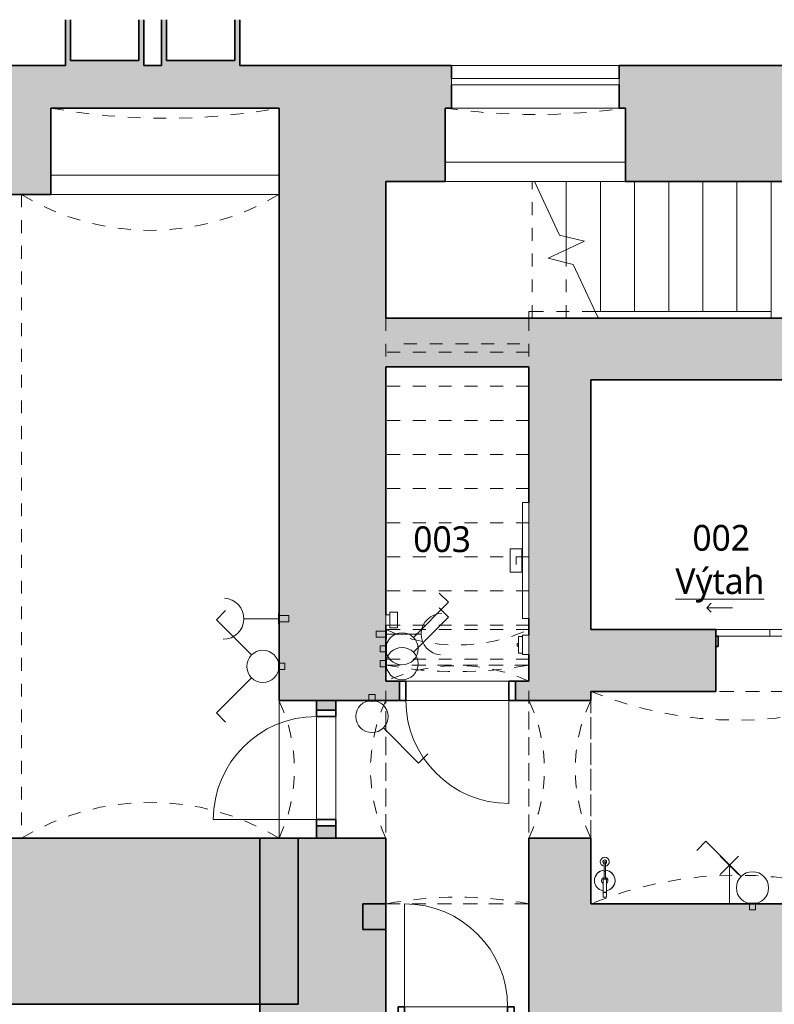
# Model space of a CAD drawing. Header units: metres. Extents: x -0.2 to 46.2, y -4.9 to 27.9.
# Tile 3 of 11: x 8.6 to 14.5, y 7.5 to 15.1. Entities that reach past the tile are written whole.
import ezdxf

# ---------------------------------------------------------------- set-up
doc = ezdxf.new("R2010")
doc.units = ezdxf.units.M
for name, pattern in [('AV - Carkovana 2mm', [0.0027, 0.002, -0.0007]), ('AV - Cerch_ 1 tecka 4mm', [0.006, 0.004, -0.001, 0, -0.001]), ('AV - Cerch_ 2 tecky 2mm', [0.0038, 0.002, -0.0006, 0, -0.0006, 0, -0.0006]), ('AV - Cerch_ 2 tecky 4mm', [0.008, 0.004, -0.0015, 0, -0.001, 0, -0.0015])]:
    doc.linetypes.add(name, pattern=pattern)
doc.layers.add('AV-MISTNOSTI', color=5, linetype='Continuous', lineweight=5, true_color=0x0000ff)
doc.layers.add('AV-TEXTY', color=5, linetype='Continuous', lineweight=13, true_color=0x0000ff)
doc.layers.add('AV-SRAFY', color=7, linetype='Continuous', lineweight=35)
doc.layers.add('AV-STAVBA', color=7, linetype='Continuous', lineweight=18)
doc.styles.add('Trebuchet MS_B', font='trebuc.ttf', dxfattribs={"height": 0.2})

# ---------------------------------------------------------------- blocks, each defined once
blk = doc.blocks.new('GM_Otvor s klenutým nadpražím - 1070x2150_1200-881159-1PP')
at = {"layer": 'AV-STAVBA', "color": 254, "linetype": 'AV - Cerch_ 1 tecka 4mm', "lineweight": 13, "true_color": 0xcccccc}
for p, q in [((-0.535, 0.24), (0.535, 0.24)), ((0.4515, -0.24), (-0.4515, -0.24))]:
    blk.add_line(p, q, dxfattribs=at)
for centre, start, end in [((0, 1.3726), 244.7157, 295.2843), ((0, -1.3726), 64.7157, 115.2843)]:
    blk.add_arc(centre, 1.2526, start, end, dxfattribs=at)
blk = doc.blocks.new('GM_Otvor s klenutým nadpražím - 1070x2150_1200-898505-1PP')
at = {"layer": 'AV-STAVBA', "color": 254, "linetype": 'AV - Cerch_ 1 tecka 4mm', "lineweight": 13, "true_color": 0xcccccc}
for p, q in [((-0.535, 0.415), (0.535, 0.415)), ((0.4515, -0.415), (-0.4515, -0.415))]:
    blk.add_line(p, q, dxfattribs=at)
for centre, start, end in [((0, 1.5476), 244.7157, 295.2843), ((0, -1.5476), 64.7157, 115.2843)]:
    blk.add_arc(centre, 1.2526, start, end, dxfattribs=at)
blk = doc.blocks.new('GM_Otvor_obdélníkový - 1110x2000-898613-1PP')
at = {"layer": 'AV-STAVBA', "color": 254, "linetype": 'AV - Cerch_ 1 tecka 4mm', "lineweight": 13, "true_color": 0xcccccc}
for p, q in [((-0.555, 0.475), (0.555, 0.475)), ((-0.555, -0.475), (0.555, -0.475)), ((-0.555, -0.475), (0.555, -0.475))]:
    blk.add_line(p, q, dxfattribs=at)
blk = doc.blocks.new('DO_1-P_Ocel_ - 800x1850_150-1029145-1PP')
at = {"layer": 'AV-STAVBA', "color": 254, "true_color": 0xcccccc}
for p, q in [((-0.4, 0.875), (-0.4, 0.075)), ((-0.4, 0.075), (0.4, 0.075)), ((-0.4, -0.075), (0.4, -0.075))]:
    blk.add_line(p, q, dxfattribs=at)
at = {"layer": 'AV-STAVBA', "color": 254, "linetype": 'AV - Cerch_ 1 tecka 4mm', "true_color": 0xcccccc}
for p, q in [((-0.45, 0.075), (0.45, 0.075)), ((-0.4, 0.075), (0.4, 0.075)), ((-0.45, -0.075), (0.45, -0.075)), ((-0.4, -0.075), (0.4, -0.075))]:
    blk.add_line(p, q, dxfattribs=at)
at = {"layer": 'AV-STAVBA', "color": 254, "lineweight": 35, "true_color": 0xcccccc}
for p, q in [((-0.4, 0.075), (-0.45, 0.075)), ((-0.45, 0.075), (-0.45, -0.075)), ((-0.4, -0.075), (-0.4, 0.075)), ((0.45, 0.075), (0.4, 0.075)), ((0.4, 0.075), (0.4, -0.075)), ((0.45, -0.075), (0.45, 0.075)), ((-0.45, -0.075), (-0.4, -0.075)), ((0.4, -0.075), (0.45, -0.075))]:
    blk.add_line(p, q, dxfattribs=at)
at = {"layer": 'AV-STAVBA', "color": 254, "true_color": 0xcccccc}
blk.add_arc((-0.4, 0.075), 0.8, 0, 90, dxfattribs=at)
blk = doc.blocks.new('DO_1-P_Ocel_ - 800x1970_150-917843-1PP')
at = {"layer": 'AV-STAVBA', "color": 254, "true_color": 0xcccccc}
for p, q in [((-0.4, 0.875), (-0.4, 0.075)), ((-0.4, 0.075), (0.4, 0.075)), ((-0.4, -0.075), (0.4, -0.075))]:
    blk.add_line(p, q, dxfattribs=at)
at = {"layer": 'AV-STAVBA', "color": 254, "linetype": 'AV - Cerch_ 1 tecka 4mm', "true_color": 0xcccccc}
for p, q in [((-0.45, 0.075), (0.45, 0.075)), ((-0.4, 0.075), (0.4, 0.075)), ((-0.45, -0.075), (0.45, -0.075)), ((-0.4, -0.075), (0.4, -0.075))]:
    blk.add_line(p, q, dxfattribs=at)
at = {"layer": 'AV-STAVBA', "color": 254, "lineweight": 35, "true_color": 0xcccccc}
for p, q in [((-0.4, 0.075), (-0.45, 0.075)), ((-0.45, 0.075), (-0.45, -0.075)), ((-0.4, -0.075), (-0.4, 0.075)), ((0.45, 0.075), (0.4, 0.075)), ((0.4, 0.075), (0.4, -0.075)), ((0.45, -0.075), (0.45, 0.075)), ((-0.45, -0.075), (-0.4, -0.075)), ((0.4, -0.075), (0.45, -0.075))]:
    blk.add_line(p, q, dxfattribs=at)
at = {"layer": 'AV-STAVBA', "color": 254, "true_color": 0xcccccc}
blk.add_arc((-0.4, 0.075), 0.8, 0, 90, dxfattribs=at)
blk = doc.blocks.new('DO_2_Ocel__posuvné_výtahové - 800x1970-923742-1PP')
at = {"layer": 'AV-STAVBA', "color": 254, "linetype": 'AV - Cerch_ 1 tecka 4mm', "true_color": 0xcccccc}
blk.add_line((-0.52, 0.24), (0.52, 0.24), dxfattribs=at)
at = {"layer": 'AV-STAVBA', "color": 254, "lineweight": 35, "true_color": 0xcccccc}
for p, q in [((-0.4, -0.11), (-0.42, -0.11)), ((-0.42, -0.11), (-0.42, -0.19)), ((-0.4, -0.19), (-0.4, -0.11)), ((0.42, -0.11), (0.4, -0.11)), ((0.4, -0.11), (0.4, -0.19)), ((0.42, -0.19), (0.42, -0.11)), ((-0.42, -0.19), (-0.4, -0.19)), ((0.4, -0.19), (0.42, -0.19))]:
    blk.add_line(p, q, dxfattribs=at)
at = {"layer": 'AV-STAVBA', "color": 254, "true_color": 0xcccccc}
for p, q in [((-0.42, -0.19), (0, -0.19)), ((-0.42, -0.24), (-0.42, -0.19)), ((0, -0.19), (0.42, -0.19)), ((0, -0.19), (0.42, -0.19)), ((0, -0.24), (0, -0.19)), ((0.42, -0.19), (0.42, -0.24)), ((0, -0.24), (-0.42, -0.24)), ((0.42, -0.24), (0, -0.24)), ((-0.4896, -0.41), (-0.4542, -0.3746)), ((0.4896, -0.41), (0.4542, -0.3746)), ((-0.4896, -0.41), (-0.2896, -0.41)), ((-0.4896, -0.41), (-0.4542, -0.4454)), ((0.4896, -0.41), (0.2896, -0.41)), ((0.4896, -0.41), (0.4542, -0.4454))]:
    blk.add_line(p, q, dxfattribs=at)
blk = doc.blocks.new('GM_Otvor_obdélníkový - 1110x2380-1031040-1PP')
at = {"layer": 'AV-STAVBA', "color": 254, "linetype": 'AV - Cerch_ 1 tecka 4mm', "lineweight": 13, "true_color": 0xcccccc}
for p, q in [((-0.555, 0.19), (0.555, 0.19)), ((-0.555, -0.19), (0.555, -0.19)), ((-0.555, -0.19), (0.555, -0.19))]:
    blk.add_line(p, q, dxfattribs=at)
blk = doc.blocks.new('Railing - Railing-1021996-1PP')
at = {"layer": 'AV-STAVBA', "color": 254, "linetype": 'AV - Cerch_ 2 tecky 2mm', "true_color": 0xcccccc}
for p, q in [((12.5548, 12.7886), (12.5548, 12.8386)), ((12.5798, 12.8386), (12.5548, 12.8386)), ((12.5798, 12.7886), (12.5548, 12.7886)), ((13.0685, 12.8386), (12.5798, 12.8386)), ((13.0918, 12.7886), (12.5798, 12.7886))]:
    blk.add_line(p, q, dxfattribs=at)
at = {"layer": 'AV-STAVBA', "color": 254, "true_color": 0xcccccc}
for p, q in [((13.0685, 12.8386), (13.0918, 12.7886)), ((14.4348, 12.8386), (13.0685, 12.8386)), ((14.4348, 12.7886), (13.0918, 12.7886)), ((14.4348, 12.8386), (14.4348, 12.7886))]:
    blk.add_line(p, q, dxfattribs=at)
blk = doc.blocks.new('GM_Otvor_obdélníkový - 1110x2050-1031564-1PP')
at = {"layer": 'AV-STAVBA', "color": 254, "linetype": 'AV - Cerch_ 1 tecka 4mm', "lineweight": 13, "true_color": 0xcccccc}
for p, q in [((-0.475, 0.1), (0.475, 0.1)), ((-0.475, -0.1), (0.475, -0.1)), ((-0.475, -0.1), (0.475, -0.1))]:
    blk.add_line(p, q, dxfattribs=at)
blk = doc.blocks.new('WI_1-1_sklepní_s příčlemi_s klenutým nadpražím_2x šikmý parapet_ nadpraží - 1300x600-1034807-1PP')
at = {"layer": 'AV-STAVBA', "color": 254, "true_color": 0xcccccc}
for p, q in [((-0.65, -0.3), (0.65, -0.3)), ((-0.65, -0.35), (-0.65, -0.3)), ((0.65, -0.3), (0.65, -0.35)), ((0.65, -0.35), (-0.65, -0.35))]:
    blk.add_line(p, q, dxfattribs=at)
at = {"layer": 'AV-STAVBA', "color": 254, "linetype": 'AV - Carkovana 2mm', "true_color": 0xcccccc}
blk.add_arc((0, -5.0708), 5, 81.95215, 98.04785, dxfattribs=at)
blk = doc.blocks.new('WI_nika_sklepní_s příčlemi_s klenutým nadpražím_2x šikmý parapet_ nadpraží - 1770x600-1042306-1PP')
at = {"layer": 'AV-STAVBA', "color": 254, "linetype": 'AV - Carkovana 2mm', "true_color": 0xcccccc}
blk.add_arc((0, -5.0911), 5, 79.80493, 100.19507, dxfattribs=at)
blk = doc.blocks.new('GM_Void_valená klenba - GM_Void_valená klenba-1524408-1PP')
at = {"layer": 'AV-STAVBA', "color": 254, "linetype": 'AV - Cerch_ 1 tecka 4mm', "lineweight": 13, "true_color": 0xcccccc}
for p, q in [((-1.135, 0.825), (-1.135, -0.825)), ((-1.135, 0.825), (1.135, 0.825)), ((1.135, 0.825), (1.135, -0.825)), ((-1.135, -0.825), (1.135, -0.825))]:
    blk.add_line(p, q, dxfattribs=at)
for centre, start, end in [((0, 3.602), 247.76952, 292.23048), ((0, -3.602), 67.76952, 112.23048)]:
    blk.add_arc(centre, 3, start, end, dxfattribs=at)
blk = doc.blocks.new('GM_Void_valená klenba - GM_Void_valená klenba-1524438-1PP')
at = {"layer": 'AV-STAVBA', "color": 254, "linetype": 'AV - Cerch_ 1 tecka 4mm', "lineweight": 13, "true_color": 0xcccccc}
for p, q in [((-1, 2.5), (-1, -2.5)), ((-1, 2.5), (1, 2.5)), ((1, 2.5), (1, -2.5)), ((-1, -2.5), (1, -2.5))]:
    blk.add_line(p, q, dxfattribs=at)
for centre, start, end in [((0, 4.1507), 238.79279, 301.20721), ((0, -4.1507), 58.79279, 121.20721)]:
    blk.add_arc(centre, 1.93, start, end, dxfattribs=at)
blk = doc.blocks.new('GM_Otvor s klenutým nadpražím - 1110x2600-1650309-1PP')
at = {"layer": 'AV-STAVBA', "color": 254, "linetype": 'AV - Cerch_ 1 tecka 4mm', "lineweight": 13, "true_color": 0xcccccc}
for p, q in [((0.4715, 0.125), (-0.4715, 0.125)), ((-0.555, -0.275), (0.555, -0.275))]:
    blk.add_line(p, q, dxfattribs=at)
for centre, start, end in [((0, 1.3484), 245.59906, 294.40094), ((0, -1.4984), 65.59906, 114.40094)]:
    blk.add_arc(centre, 1.3434, start, end, dxfattribs=at)
blk = doc.blocks.new('GM_Void_valená klenba - GM_Void_valená klenba-1534240-1PP')
at = {"layer": 'AV-STAVBA', "color": 254, "linetype": 'AV - Cerch_ 1 tecka 4mm', "lineweight": 13, "true_color": 0xcccccc}
for p, q in [((-0.555, 0.9275), (-0.555, -0.9275)), ((-0.555, 0.9275), (0.555, 0.9275)), ((0.555, 0.9275), (0.555, -0.9275)), ((-0.555, -0.9275), (0.555, -0.9275))]:
    blk.add_line(p, q, dxfattribs=at)
for centre, start, end in [((0, 3.8757), 259.33887, 280.66113), ((0, -3.8757), 79.33887, 100.66113)]:
    blk.add_arc(centre, 3, start, end, dxfattribs=at)
blk = doc.blocks.new('GM_Hasicí přístroj - Hasici pristroj-1546942-1PP')
at = {"layer": 'AV-STAVBA', "color": 254, "lineweight": 13, "true_color": 0xcccccc}
for p, q in [((-0.0421, 0.0036), (-0.1007, 0.0036)), ((-0.0421, 0.0111), (0.0579, 0.0111)), ((-0.0421, 0.0111), (-0.0421, -0.0139)), ((0.0579, 0.0111), (0.0605, 0.0111)), ((0.0579, 0.0111), (0.0579, -0.0139)), ((0.0605, 0.0111), (0.0979, 0.0111)), ((0.0605, 0.0111), (0.0605, -0.0139)), ((0.0979, 0.0111), (0.0979, -0.0139)), ((-0.1007, -0.0064), (-0.0421, -0.0064)), ((0.0579, -0.0139), (-0.0421, -0.0139)), ((0.0605, -0.0139), (0.0579, -0.0139)), ((0.0979, -0.0139), (0.0605, -0.0139))]:
    blk.add_line(p, q, dxfattribs=at)
at = {"layer": 'AV-STAVBA', "color": 254, "lineweight": 13, "true_color": 0xcccccc, "flags": 128}
for points in [[(-0.1007, 0.0036), (-0.1035, 0.0036), (-0.1063, 0.0036), (-0.1092, 0.0036), (-0.112, 0.0036), (-0.1149, 0.0036), (-0.1177, 0.0036), (-0.1205, 0.0036), (-0.1233, 0.0036), (-0.126, 0.0036), (-0.1288, 0.0036), (-0.1315, 0.0036), (-0.1341, 0.0036), (-0.1367, 0.0036), (-0.1393, 0.0036), (-0.1418, 0.0036), (-0.1443, 0.0036), (-0.1467, 0.0036), (-0.149, 0.0036), (-0.1513, 0.0036), (-0.1535, 0.0036), (-0.1556, 0.0036), (-0.1577, 0.0036), (-0.1596, 0.0036), (-0.1615, 0.0036), (-0.1633, 0.0036), (-0.165, 0.0036), (-0.1667, 0.0036), (-0.1682, 0.0036), (-0.1696, 0.0036), (-0.1709, 0.0036), (-0.1714, 0.0036)], [(-0.1714, -0.0064), (-0.1701, -0.0064), (-0.1687, -0.0064), (-0.1673, -0.0064), (-0.1657, -0.0064), (-0.164, -0.0064), (-0.1622, -0.0064), (-0.1604, -0.0064), (-0.1584, -0.0064), (-0.1564, -0.0064), (-0.1543, -0.0064), (-0.1522, -0.0064), (-0.1499, -0.0064), (-0.1476, -0.0064), (-0.1452, -0.0064), (-0.1428, -0.0064), (-0.1403, -0.0064), (-0.1377, -0.0064), (-0.1351, -0.0064), (-0.1325, -0.0064), (-0.1298, -0.0064), (-0.1271, -0.0064), (-0.1244, -0.0064), (-0.1216, -0.0064), (-0.1188, -0.0064), (-0.116, -0.0064), (-0.1131, -0.0064), (-0.1103, -0.0064), (-0.1074, -0.0064), (-0.1046, -0.0064), (-0.1018, -0.0064), (-0.1007, -0.0064)]]:
    blk.add_lwpolyline(points, dxfattribs=at)
at = {"layer": 'AV-STAVBA', "color": 254, "lineweight": 13, "true_color": 0xcccccc}
for centre, radius, start, end in [((-0.0307, -0.0014), 0.08, 90, 176.37662), ((-0.0307, -0.0014), 0.08, 90, 110.02868), ((-0.0307, -0.0014), 0.08, 69.97132, 90), ((-0.0307, -0.0014), 0.08, 9.18677, 90), ((-0.1772, -0.0014), 0.035, 7.23753, 180), ((-0.1764, -0.0014), 0.015, 18.64917, 180), ((-0.1764, -0.0014), 0.015, 165, 180), ((-0.1764, -0.0014), 0.015, 105, 134.93615), ((-0.1714, -0.0014), 0.005, 150, 180), ((-0.1714, -0.0014), 0.005, 90, 120), ((-0.1764, -0.0014), 0.015, 45.06385, 75), ((-0.1764, -0.0014), 0.015, 18.64917, 44.93615), ((-0.0307, -0.0014), 0.08, 159.97132, 176.42822), ((-0.0307, -0.0014), 0.08, 114.97132, 155.02868), ((-0.0307, -0.0014), 0.025, 90, 169.20034), ((-0.0307, -0.0014), 0.025, 30, 90), ((-0.0307, -0.0014), 0.08, 24.97132, 65.02868), ((-0.0307, -0.0014), 0.08, 9.05555, 20.02868), ((-0.1772, -0.0014), 0.035, 180, 351.96894), ((-0.1764, -0.0014), 0.015, 174.95011, 180), ((-0.1764, -0.0014), 0.015, 180, 185.04989), ((-0.1764, -0.0014), 0.015, 180, 224.93615), ((-0.1764, -0.0014), 0.015, 180, 341.97651), ((-0.1764, -0.0014), 0.015, 240, 270), ((-0.1714, -0.0014), 0.005, 180, 210), ((-0.1714, -0.0014), 0.005, 240, 285), ((-0.1764, -0.0014), 0.015, 330, 341.97651), ((-0.0307, -0.0014), 0.08, 183.5619, 200.02868), ((-0.0307, -0.0014), 0.08, 183.6137, 270), ((-0.0307, -0.0014), 0.08, 204.97132, 245.02868), ((-0.0307, -0.0014), 0.025, 190.79953, 270), ((-0.0307, -0.0014), 0.025, 270, 330), ((-0.0307, -0.0014), 0.08, 270, 350.81323), ((-0.0307, -0.0014), 0.08, 294.97132, 335.02868), ((-0.0307, -0.0014), 0.08, 339.97132, 350.94445), ((-0.0307, -0.0014), 0.08, 249.97132, 270), ((-0.0307, -0.0014), 0.08, 270, 290.02868)]:
    blk.add_arc(centre, radius, start, end, dxfattribs=at)
for points, knots in [([(-0.1764, -0.0014), (-0.1764, -0.0009), (-0.1762, 0.0003), (-0.1753, 0.0019), (-0.1742, 0.0028), (-0.1731, 0.0033), (-0.1725, 0.0034), (-0.1723, 0.0035)], [0, 0, 0, 0, 0.1111111, 0.2222222, 0.3333333, 0.3888889, 0.4444444, 0.4444444, 0.4444444, 0.4444444]), ([(-0.1689, -0.0058), (-0.1692, -0.0059), (-0.1697, -0.0062), (-0.1705, -0.0064), (-0.1714, -0.0065), (-0.1723, -0.0064), (-0.1731, -0.0062), (-0.1742, -0.0057), (-0.1753, -0.0047), (-0.1762, -0.0032), (-0.1764, -0.002), (-0.1764, -0.0014)], [0.3333333, 0.3333333, 0.3333333, 0.3333333, 0.3888889, 0.4444444, 0.5, 0.5555556, 0.6111111, 0.6666667, 0.7777778, 0.8888889, 1, 1, 1, 1])]:
    blk.add_open_spline(points, degree=3, knots=knots, dxfattribs=at)
for points in [[(-0.1004, -0.0014), (-0.1004, -0.0009), (-0.1004, 0.0003), (-0.1005, 0.0018), (-0.1005, 0.003), (-0.1006, 0.0034), (-0.1006, 0.0035)], [(-0.1006, -0.0064), (-0.1006, -0.0063), (-0.1005, -0.0059), (-0.1005, -0.0047), (-0.1004, -0.0032), (-0.1004, -0.002), (-0.1004, -0.0014)]]:
    blk.add_open_spline(points, degree=3, dxfattribs=at)
blk = doc.blocks.new('D0089 - 1514 - OÚPSŘ_Benešova_rvt-1-1PP')
at = {"layer": 'AV-SRAFY', "lineweight": 5, "true_color": 0xcccccc}
for points in [[(8.9967, 14.7482), (8.9967, 15.1051), (8.9567, 15.1051), (8.9567, 14.7482)], [(9.5667, 14.7482), (9.5667, 15.1051), (9.5267, 15.1051), (9.5267, 14.7482)], [(9.7417, 14.7482), (9.7417, 15.1051), (9.7017, 15.1051), (9.7017, 14.7482)], [(10.3117, 14.7482), (10.3117, 15.1051), (10.2717, 15.1051), (10.2717, 14.7482)], [(8.9967, 14.7482), (9.5267, 14.7482), (9.5267, 14.7882), (8.9967, 14.7882)], [(9.7417, 14.7482), (10.2717, 14.7482), (10.2717, 14.7882), (9.7417, 14.7882)], [(11.2962, 13.8052), (11.4448, 13.8052), (11.4448, 14.7482), (7.1415, 14.7482), (7.1415, 13.8052), (8.8448, 13.8052), (8.8448, 14.4182), (10.6148, 14.4182), (10.6148, 13.8052)], [(11.4448, 12.7882), (11.4448, 13.7482), (10.6148, 13.7482), (10.6148, 12.7882), (11.2962, 12.7882)], [(11.2648, 7.2882), (11.2648, 8.0382), (10.6148, 8.0382), (10.6148, 8.7482), (10.4648, 8.7482), (10.4648, 7.2882)]]:
    blk.add_hatch(color=254, dxfattribs=at).paths.add_polyline_path(points)
h = blk.add_hatch(color=254, dxfattribs=at)
h.paths.add_polyline_path([(7.2566, 13.7482), (8.8448, 13.7482), (8.8448, 13.8052), (7.1415, 13.8052), (7.1415, 14.7482), (6.1548, 14.7482), (6.1548, 13.7482), (7.1767, 13.7482)])
h.paths.add_polyline_path([(11.2962, 13.7482), (11.4448, 13.7482), (11.4448, 13.8052), (10.6148, 13.8052), (10.6148, 13.7482)])
h = blk.add_hatch(color=254, dxfattribs=at)
h.paths.add_polyline_path([(14.0158, 13.8482), (14.0158, 14.7482), (13.2548, 14.7482), (13.2548, 14.4182), (13.3048, 14.4182), (13.3048, 13.8482), (13.316, 13.8482)])
h.paths.add_polyline_path([(11.9048, 13.8482), (11.9048, 14.4182), (11.9548, 14.4182), (11.9548, 14.7482), (11.4448, 14.7482), (11.4448, 13.8482)])
h = blk.add_hatch(color=254, dxfattribs=at)
h.paths.add_polyline_path([(16.4648, 13.8482), (17.1148, 13.8482), (17.1148, 14.7482), (16.9956, 14.7482), (16.9956, 14.024), (16.4648, 14.024)])
h.paths.add_polyline_path([(14.0158, 13.8482), (15.2248, 13.8482), (15.2248, 14.024), (14.8415, 14.024), (14.8415, 14.7482), (14.0158, 14.7482), (14.0158, 14.024)])
at = {"layer": 'AV-SRAFY', "lineweight": 18, "true_color": 0xcccccc}
for points in [[(12.5548, 12.4082), (12.5548, 12.7882), (10.6148, 12.7882), (10.6148, 12.4082), (11.4448, 12.4082)], [(13.0348, 12.3082), (15.7848, 12.3082), (15.7848, 12.7882), (13.0348, 12.7882)]]:
    blk.add_hatch(color=254, dxfattribs=at).paths.add_polyline_path(points)
h = blk.add_hatch(color=254, dxfattribs=at)
h.paths.add_polyline_path([(13.0348, 8.2382), (13.0348, 8.7482), (12.5548, 8.7482), (12.5548, 8.2382), (12.8111, 8.2382)])
h.paths.add_polyline_path([(12.5548, 9.8182), (13.0348, 9.8182), (13.0348, 12.7882), (12.5548, 12.7882), (12.5548, 9.967)])
h = blk.add_hatch(color=254, dxfattribs=at)
h.paths.add_polyline_path([(11.2962, 8.0382), (11.4448, 8.0382), (11.4448, 8.7482), (10.6148, 8.7482), (10.6148, 8.0382), (11.2648, 8.0382)])
h.paths.add_polyline_path([(11.2962, 9.8182), (11.4448, 9.8182), (11.4448, 12.4082), (10.6148, 12.4082), (10.6148, 9.8182)])
h = blk.add_hatch(color=254, dxfattribs=at)
h.paths.add_polyline_path([(13.0348, 9.8882), (14.0048, 9.8882), (14.0048, 10.3682), (13.0348, 10.3682), (13.0348, 10.328)])
h.paths.add_polyline_path([(14.8448, 9.8882), (15.3048, 9.8882), (15.3048, 10.3682), (14.8448, 10.3682), (14.8448, 10.328)])
h = blk.add_hatch(color=254, dxfattribs=at)
h.paths.add_polyline_path([(12.4498, 9.8182), (12.5548, 9.8182), (12.5548, 9.9682), (12.4498, 9.9682), (12.4498, 9.967)])
h.paths.add_polyline_path([(11.5498, 9.8182), (11.5498, 9.9682), (11.4448, 9.9682), (11.4448, 9.8182)])
h = blk.add_hatch(color=254, dxfattribs=at)
h.paths.add_polyline_path([(11.0548, 8.7482), (11.0548, 8.8432), (10.9048, 8.8432), (10.9048, 8.7482)])
h.paths.add_polyline_path([(11.0548, 9.7432), (11.0548, 9.8182), (10.9048, 9.8182), (10.9048, 9.7432)])
h = blk.add_hatch(color=254, dxfattribs=at)
h.paths.add_polyline_path([(7.7648, 7.4582), (10.7648, 7.4582), (10.7648, 8.7482), (7.7648, 8.7482)])
h.paths.add_polyline_path([(3.7648, 7.4582), (6.3348, 7.4582), (6.3348, 8.7482), (3.2648, 8.7482), (3.2648, 7.4882), (3.7648, 7.4882)])
h = blk.add_hatch(color=254, dxfattribs=at)
h.paths.add_polyline_path([(15.5448, 7.2882), (15.5448, 8.2382), (12.5548, 8.2382), (12.5548, 7.2882), (15.3359, 7.2882)])
h.paths.add_polyline_path([(11.2962, 7.2882), (11.4448, 7.2882), (11.4448, 8.2382), (11.2648, 8.2382), (11.2648, 7.2882)])
at = {"layer": 'AV-STAVBA', "color": 254, "lineweight": 35, "true_color": 0xcccccc}
for p, q in [((8.9567, 14.7482), (8.9567, 15.1051)), ((8.9967, 14.7882), (8.9967, 15.1051)), ((9.5267, 14.7882), (9.5267, 15.1051)), ((9.5667, 14.7482), (9.5667, 15.1051)), ((9.7017, 14.7482), (9.7017, 15.1051)), ((9.7417, 14.7882), (9.7417, 15.1051)), ((10.2717, 14.7882), (10.2717, 15.1051)), ((10.3117, 14.7482), (10.3117, 15.1051)), ((8.9967, 14.7882), (9.5267, 14.7882)), ((9.7417, 14.7882), (10.2717, 14.7882)), ((8.9567, 14.7482), (7.7467, 14.7482)), ((9.7017, 14.7482), (9.5667, 14.7482)), ((11.4448, 14.7482), (10.3117, 14.7482)), ((11.4448, 14.7482), (11.9548, 14.7482)), ((11.9548, 14.7482), (11.9548, 14.6482)), ((13.2548, 14.7482), (14.0158, 14.7482)), ((13.2548, 14.7482), (13.2548, 14.6482)), ((14.0158, 14.7482), (14.8415, 14.7482)), ((11.9548, 14.5982), (11.9548, 14.4182)), ((13.2548, 14.5982), (13.2548, 14.4182)), ((8.8448, 14.4182), (8.8448, 13.8052)), ((10.6148, 14.4182), (8.8448, 14.4182)), ((10.6148, 14.4182), (10.6148, 13.8052)), ((11.9548, 14.4182), (11.9048, 14.4182)), ((11.9048, 13.8482), (11.9048, 14.4182)), ((13.2548, 14.4182), (13.3048, 14.4182)), ((13.3048, 13.8482), (13.3048, 14.4182)), ((11.4448, 13.8482), (11.9048, 13.8482)), ((11.4448, 13.8482), (11.4448, 13.8052)), ((13.3048, 13.8482), (14.0158, 13.8482)), ((15.2248, 13.8482), (14.0158, 13.8482)), ((8.8448, 13.7482), (8.8448, 13.8052)), ((10.6148, 13.7482), (10.6148, 13.8052)), ((11.4448, 13.7482), (11.4448, 13.8052)), ((6.3648, 13.7482), (8.8448, 13.7482)), ((10.6148, 12.7882), (10.6148, 13.7482)), ((11.4448, 13.7482), (11.4448, 12.7882)), ((10.6148, 12.7882), (10.6148, 12.4082)), ((12.5548, 12.7882), (11.4448, 12.7882)), ((13.0348, 12.7882), (12.5548, 12.7882)), ((15.7848, 12.7882), (13.0348, 12.7882)), ((10.6148, 12.4082), (10.6148, 9.8182)), ((11.4448, 12.4082), (12.5548, 12.4082)), ((11.4448, 10.4832), (11.4448, 12.4082)), ((12.5548, 12.4082), (12.5548, 11.3549)), ((13.0348, 10.3682), (13.0348, 12.3082)), ((13.0348, 12.3082), (15.3048, 12.3082)), ((11.4448, 9.9682), (11.4448, 10.4032)), ((12.5548, 10.4549), (12.5548, 10.3252)), ((14.0048, 10.3682), (13.0348, 10.3682)), ((14.0048, 9.8882), (14.0048, 10.3682)), ((12.5548, 10.1752), (12.5548, 9.9682)), ((11.5498, 9.9682), (11.4448, 9.9682)), ((11.5498, 9.8182), (11.5498, 9.9682)), ((12.5548, 9.9682), (12.4498, 9.9682)), ((12.4498, 9.9682), (12.4498, 9.8182)), ((13.0348, 9.8182), (13.0348, 9.8882)), ((13.0348, 9.8882), (14.0048, 9.8882)), ((10.6148, 9.8182), (11.4448, 9.8182)), ((10.9048, 9.8182), (10.9048, 9.7432)), ((11.0548, 9.8182), (10.9048, 9.8182)), ((11.0548, 9.7432), (11.0548, 9.8182)), ((11.4448, 9.8182), (11.5498, 9.8182)), ((12.4498, 9.8182), (12.5548, 9.8182)), ((12.5548, 9.8182), (13.0348, 9.8182)), ((10.9048, 9.7432), (11.0548, 9.7432)), ((10.9048, 8.8432), (10.9048, 8.7482)), ((11.0548, 8.8432), (10.9048, 8.8432)), ((11.0548, 8.7482), (11.0548, 8.8432)), ((10.7648, 8.7482), (7.7648, 8.7482)), ((10.4648, 7.2882), (10.4648, 8.7482)), ((10.4648, 8.7482), (10.6148, 8.7482)), ((11.4448, 8.7482), (10.6148, 8.7482)), ((10.7648, 7.4582), (10.7648, 8.7482)), ((10.9048, 8.7482), (11.0548, 8.7482)), ((11.4448, 8.0382), (11.4448, 8.7482)), ((12.5548, 8.7482), (12.5548, 8.2382)), ((13.0348, 8.7482), (12.5548, 8.7482)), ((13.0348, 8.2382), (13.0348, 8.7482)), ((11.4448, 8.2382), (11.2648, 8.2382)), ((11.2648, 8.2382), (11.2648, 8.0382)), ((11.4448, 7.2882), (11.4448, 8.2382)), ((12.5548, 8.2382), (12.5548, 7.2882)), ((14.5712, 8.2382), (13.0348, 8.2382)), ((11.2648, 8.0382), (11.4448, 8.0382)), ((7.7648, 7.4582), (10.7648, 7.4582))]:
    blk.add_line(p, q, dxfattribs=at)
at = {"layer": 'AV-STAVBA', "color": 254, "true_color": 0xcccccc}
for p, q in [((11.9548, 14.7482), (13.2548, 14.7482)), ((11.9548, 14.4182), (13.2548, 14.4182)), ((11.9048, 13.9982), (13.3048, 13.9982)), ((8.8448, 13.8982), (10.6148, 13.8982)), ((13.3048, 13.8482), (11.9048, 13.8482)), ((12.8448, 13.4187), (12.8448, 13.8482)), ((13.1098, 12.8386), (13.1098, 13.8482)), ((13.3748, 12.8386), (13.3748, 13.8482)), ((13.6398, 12.8386), (13.6398, 13.8482)), ((13.9048, 12.8386), (13.9048, 13.8482)), ((14.1698, 12.8386), (14.1698, 13.8482)), ((14.4348, 12.8386), (14.4348, 13.8482)), ((10.6148, 13.7482), (8.8448, 13.7482)), ((12.8448, 13.2178), (12.8448, 13.3182)), ((11.5998, 9.9682), (12.3998, 9.9682)), ((12.3998, 9.8182), (11.5998, 9.8182)), ((10.9048, 8.8932), (10.9048, 9.6932)), ((11.0548, 9.6932), (11.0548, 8.8932))]:
    blk.add_line(p, q, dxfattribs=at)
at = {"layer": 'AV-STAVBA', "color": 254, "linetype": 'AV - Cerch_ 2 tecky 4mm', "true_color": 0xcccccc}
for p, q in [((12.5798, 12.7882), (12.5798, 13.8482)), ((12.5798, 12.7882), (12.5798, 13.8482)), ((12.8448, 13.4187), (12.8448, 13.8482)), ((13.1098, 12.8386), (13.1098, 13.8482)), ((13.3748, 12.8386), (13.3748, 13.8482)), ((13.6398, 12.8386), (13.6398, 13.8482)), ((13.9048, 12.8386), (13.9048, 13.8482)), ((14.1698, 12.8386), (14.1698, 13.8482)), ((14.4348, 12.8386), (14.4348, 13.8482)), ((11.4448, 13.8052), (11.4448, 12.7882)), ((12.8448, 13.3182), (12.8448, 13.4187)), ((12.8448, 13.3182), (12.8448, 13.4187)), ((12.8448, 13.2178), (12.8448, 13.3182)), ((12.8448, 12.7882), (12.8448, 13.2178)), ((12.8448, 12.7882), (12.8448, 13.2178)), ((12.5548, 12.7882), (11.4448, 12.7882)), ((11.4448, 12.7882), (11.4448, 10.0932)), ((12.5548, 12.7882), (11.4448, 12.7882)), ((12.5548, 12.7882), (12.5798, 12.7882)), ((12.5548, 12.7882), (12.5548, 10.0932)), ((12.7788, 12.7882), (12.5798, 12.7882)), ((12.5548, 12.5232), (11.4448, 12.5232)), ((12.5548, 12.5232), (11.4448, 12.5232)), ((12.5548, 12.2582), (11.4448, 12.2582)), ((12.5548, 12.2582), (11.4448, 12.2582)), ((12.5548, 11.9932), (11.4448, 11.9932)), ((12.5548, 11.9932), (11.4448, 11.9932)), ((12.5548, 11.7282), (11.4448, 11.7282)), ((12.5548, 11.7282), (11.4448, 11.7282)), ((12.5548, 11.4632), (11.4448, 11.4632)), ((12.5548, 11.4632), (11.4448, 11.4632)), ((12.5548, 11.1982), (11.4448, 11.1982)), ((12.5548, 11.1982), (11.4448, 11.1982)), ((12.5548, 10.9332), (11.4448, 10.9332)), ((12.5548, 10.9332), (11.4448, 10.9332)), ((12.5548, 10.6682), (11.4448, 10.6682)), ((12.5548, 10.6682), (11.4448, 10.6682)), ((12.5548, 10.4032), (11.4448, 10.4032)), ((12.5548, 10.4032), (11.4448, 10.4032)), ((12.5548, 10.1382), (11.4448, 10.1382)), ((12.5548, 10.1382), (11.4448, 10.1382)), ((12.5548, 10.0932), (11.4448, 10.0932))]:
    blk.add_line(p, q, dxfattribs=at)
at = {"layer": 'AV-STAVBA', "color": 254, "lineweight": 13, "true_color": 0xcccccc}
for p, q in [((12.5977, 13.8482), (12.792, 13.4315)), ((12.9864, 13.3842), (12.7032, 13.2522)), ((12.792, 13.4315), (12.9864, 13.3842)), ((12.7032, 13.2522), (12.8976, 13.2049)), ((12.8976, 13.2049), (13.0685, 12.8386))]:
    blk.add_line(p, q, dxfattribs=at)
at = {"layer": 'AV-STAVBA', "color": 254, "lineweight": 18, "true_color": 0xcccccc}
for name, p, rotation in [('WI_1-1_sklepní_s příčlemi_s klenutým nadpražím_2x šikmý parapet_ nadpraží - 1300x600-1034807-1PP', (12.6048, 14.2982), 180), ('WI_nika_sklepní_s příčlemi_s klenutým nadpražím_2x šikmý parapet_ nadpraží - 1770x600-1042306-1PP', (9.7298, 14.2482), 180), ('GM_Otvor_obdélníkový - 1110x2050-1031564-1PP', (12.0098, 12.6882), 180), ('DO_2_Ocel__posuvné_výtahové - 800x1970-923742-1PP', (14.4248, 10.1282), 180), ('GM_Otvor s klenutým nadpražím - 1110x2600-1650309-1PP', (11.9998, 10.0932), 180), ('DO_1-P_Ocel_ - 800x1850_150-1029145-1PP', (11.9998, 9.8932), 180), ('GM_Otvor s klenutým nadpražím - 1070x2150_1200-898505-1PP', (11.0298, 9.2832), 89.99999999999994), ('GM_Otvor s klenutým nadpražím - 1070x2150_1200-881159-1PP', (12.7948, 9.2832), 269.9999999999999), ('DO_1-P_Ocel_ - 800x1970_150-917843-1PP', (10.9798, 9.2932), 89.9999999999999), ('GM_Hasicí přístroj - Hasici pristroj-1546942-1PP', (13.1448, 8.3882), 269.9999999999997), ('GM_Otvor_obdélníkový - 1110x2000-898613-1PP', (11.9998, 7.7632), 180)]:
    blk.add_blockref(name, p, dxfattribs=dict(at, rotation=rotation))
for name, p in [('GM_Void_valená klenba - GM_Void_valená klenba-1524438-1PP', (9.6148, 11.2482)), ('GM_Otvor_obdélníkový - 1110x2380-1031040-1PP', (11.9998, 12.5982)), ('Railing - Railing-1021996-1PP', (0, 0)), ('GM_Void_valená klenba - GM_Void_valená klenba-1534240-1PP', (11.9998, 9.1657)), ('GM_Void_valená klenba - GM_Void_valená klenba-1524408-1PP', (14.1698, 9.0632)), ('DO_1-P_Ocel_ - 800x1850_150-1029145-1PP', (11.9898, 7.3632))]:
    blk.add_blockref(name, p, dxfattribs=at)
blk = doc.blocks.new('EF_Vypínač - Dvojklapka-835340-1PP')
at = {"layer": 'AV-STAVBA'}
for p, q in [((8.073, 7.5032), (8.073, 7.4582)), ((8.121, 7.5032), (8.073, 7.5032)), ((8.121, 7.4582), (8.121, 7.5032)), ((8.057, 7.4582), (8.057, 7.4532)), ((8.137, 7.4582), (8.057, 7.4582)), ((8.057, 7.4532), (8.137, 7.4532)), ((8.127, 7.4532), (8.067, 7.4532)), ((8.067, 7.4532), (8.127, 7.4532)), ((8.137, 7.4532), (8.137, 7.4582))]:
    blk.add_line(p, q, dxfattribs=at)
blk = doc.blocks.new('EF_Zásuvka - Jednozásuvka-840808-1PP')
at = {"layer": 'AV-STAVBA'}
for p, q in [((8.4049, 7.5332), (8.4049, 7.4582)), ((8.4529, 7.5332), (8.4049, 7.5332)), ((8.4529, 7.4582), (8.4529, 7.5332)), ((8.3889, 7.4582), (8.3889, 7.4532)), ((8.4689, 7.4582), (8.3889, 7.4582)), ((8.3889, 7.4532), (8.4689, 7.4532)), ((8.3989, 7.4532), (8.4589, 7.4532)), ((8.4589, 7.4532), (8.3989, 7.4532)), ((8.3989, 7.4532), (8.4589, 7.4532)), ((8.4039, 7.4532), (8.4539, 7.4532)), ((8.4089, 7.4532), (8.447, 7.4532)), ((8.4089, 7.4532), (8.447, 7.4532)), ((8.4202, 7.4532), (8.4164, 7.4532)), ((8.4202, 7.4532), (8.4164, 7.4532)), ((8.4264, 7.4532), (8.4302, 7.4532)), ((8.4264, 7.4532), (8.4302, 7.4532)), ((8.4364, 7.4532), (8.4402, 7.4532)), ((8.4364, 7.4532), (8.4402, 7.4532)), ((8.4689, 7.4532), (8.4689, 7.4582))]:
    blk.add_line(p, q, dxfattribs=at)
blk = doc.blocks.new('EF_Vypínač - Jednoklapka-835338-1PP')
at = {"layer": 'AV-STAVBA'}
for p, q in [((5.2998, 19.0011), (5.2998, 19.0811)), ((5.2998, 19.0811), (5.3048, 19.0811)), ((5.2998, 19.0711), (5.2998, 19.0111)), ((5.2998, 19.0111), (5.2998, 19.0711)), ((5.3048, 19.0811), (5.3048, 19.0011)), ((5.3048, 19.0651), (5.3498, 19.0651)), ((5.3498, 19.0651), (5.3498, 19.0171)), ((5.3048, 19.0011), (5.2998, 19.0011)), ((5.3498, 19.0171), (5.3048, 19.0171))]:
    blk.add_line(p, q, dxfattribs=at)
blk = doc.blocks.new('EF_Zásuvka - Jednozásuvka-V3-1PP')
at = {"layer": 'AV-STAVBA'}
for p, q in [((17.9148, 6.2096), (17.9198, 6.2096)), ((17.9148, 6.1296), (17.9148, 6.2096)), ((17.9198, 6.2096), (17.9198, 6.1296)), ((17.9198, 6.1996), (17.9198, 6.1396)), ((17.9198, 6.1396), (17.9198, 6.1996)), ((17.9198, 6.1996), (17.9198, 6.1396)), ((17.9198, 6.1446), (17.9198, 6.1946)), ((17.8398, 6.1936), (17.9148, 6.1936)), ((17.8398, 6.1456), (17.8398, 6.1936)), ((17.9148, 6.1456), (17.8398, 6.1456)), ((17.9198, 6.1296), (17.9148, 6.1296)), ((17.9198, 6.1516), (17.9198, 6.1896)), ((17.9198, 6.1516), (17.9198, 6.1896)), ((17.9198, 6.1821), (17.9198, 6.1784)), ((17.9198, 6.1821), (17.9198, 6.1784)), ((17.9198, 6.1684), (17.9198, 6.1721)), ((17.9198, 6.1684), (17.9198, 6.1721)), ((17.9198, 6.1584), (17.9198, 6.1621)), ((17.9198, 6.1584), (17.9198, 6.1621))]:
    blk.add_line(p, q, dxfattribs=at)
blk = doc.blocks.new('EE_FB_Rozvaděč na stěnu - 800x1200-861348-1PP')
at = {"layer": 'AV-STAVBA'}
for p, q in [((12.5048, 10.4549), (12.5048, 11.3549)), ((12.5548, 11.3549), (12.5048, 11.3549)), ((12.5548, 11.3549), (12.5548, 10.4549)), ((12.5048, 10.4549), (12.5548, 10.4549))]:
    blk.add_line(p, q, dxfattribs=at)
at = {"layer": 'AV-STAVBA', "color": 5, "lineweight": 13, "true_color": 0x0000ff}
for p, q in [((12.41, 10.9949), (12.41, 10.8149)), ((12.5, 10.9949), (12.41, 10.9949)), ((12.5, 10.8149), (12.5, 10.9949)), ((12.4548, 10.9349), (12.4548, 10.8749)), ((12.41, 10.8149), (12.5, 10.8149))]:
    blk.add_line(p, q, dxfattribs=at)
blk = doc.blocks.new('LF_Lineární světlo_face - 1450x120-903262-1PP')
at = {"layer": 'AV-STAVBA', "color": 5, "true_color": 0x0000ff}
for p, q in [((11.4448, 10.4032), (11.4448, 10.4832)), ((11.4748, 10.4832), (11.4448, 10.4832)), ((11.4748, 10.3832), (11.4748, 10.5032)), ((11.4748, 10.5032), (11.5348, 10.5032)), ((11.5348, 10.5032), (11.5348, 10.3832)), ((11.4448, 10.4032), (11.4748, 10.4032)), ((11.5348, 10.3832), (11.4748, 10.3832))]:
    blk.add_line(p, q, dxfattribs=at)
blk = doc.blocks.new('EF_Hlavní vypinač výtahu - Na stěnu-910169-1PP')
at = {"layer": 'AV-STAVBA'}
for p, q in [((12.5048, 10.1752), (12.5048, 10.3252)), ((12.5548, 10.3252), (12.5048, 10.3252)), ((12.5548, 10.3252), (12.5548, 10.1752)), ((12.4748, 10.2602), (12.4648, 10.2602)), ((12.4648, 10.2602), (12.4648, 10.2402)), ((12.4748, 10.1852), (12.4748, 10.3152)), ((12.5048, 10.3152), (12.4748, 10.3152)), ((12.4648, 10.2402), (12.4748, 10.2402)), ((12.4748, 10.1852), (12.5048, 10.1852)), ((12.5048, 10.1752), (12.5548, 10.1752))]:
    blk.add_line(p, q, dxfattribs=at)
blk = doc.blocks.new('LF_kulový vrchlík - 80_200-890111-1PP')
at = {"layer": 'AV-STAVBA', "color": 5, "true_color": 0x0000ff}
for p, q in [((5.0755, 26.5987), (4.9341, 26.4572)), ((5.0755, 26.4572), (4.9341, 26.5987)), ((5.3032, 26.5279), (5.0048, 26.5279))]:
    blk.add_line(p, q, dxfattribs=at)

msp = doc.modelspace()

# ---------------------------------------------------------------- linework, layer by layer
at = {"layer": 'AV-TEXTY', "lineweight": 5}
for p, q in [((11.9308, 10.5801), (11.8589, 10.652)), ((11.6582, 10.3074), (11.9308, 10.5801)), ((10.1288, 10.4439), (10.2007, 10.5158)), ((11.9308, 10.4649), (11.8589, 10.5368)), ((10.4014, 10.1713), (10.1288, 10.4439)), ((10.3416, 10.453), (10.6148, 10.453)), ((11.6582, 10.1922), (11.9308, 10.4649)), ((11.718, 10.3329), (11.4448, 10.3329)), ((11.6582, 10.3074), (11.6879, 10.3371)), ((10.4014, 10.1713), (10.3717, 10.201)), ((11.6582, 10.1922), (11.6879, 10.2219)), ((10.4014, 9.9945), (10.1288, 9.7218)), ((10.1288, 9.7218), (10.2007, 9.6499)), ((11.4247, 9.6048), (11.4544, 9.5751)), ((11.4247, 9.6048), (11.6974, 9.3322)), ((11.6974, 9.3322), (11.7693, 9.4041)), ((13.9293, 8.7242), (13.8574, 8.6523)), ((14.202, 8.4516), (13.9293, 8.7242)), ((14.202, 8.4516), (14.1723, 8.4813))]:
    msp.add_line(p, q, dxfattribs=at)
for centre in [(11.5698, 10.219), (10.4898, 10.0829), (11.5698, 10.1038), (11.3364, 9.6932), (14.2904, 8.3632)]:
    msp.add_circle(centre, 0.125, dxfattribs=at)
for centre, start, end in [((10.1816, 10.453), 270, 86.41054), ((11.878, 10.3329), 90, 266.41054)]:
    msp.add_arc(centre, 0.16, start, end, dxfattribs=at)

# ---------------------------------------------------------------- block references
at = {"lineweight": 5}
msp.add_blockref('D0089 - 1514 - OÚPSŘ_Benešova_rvt-1-1PP', (0, 0), dxfattribs=at)
at = {"layer": 'AV-STAVBA', "color": 5, "lineweight": 13, "true_color": 0x0000ff}
msp.add_blockref('EE_FB_Rozvaděč na stěnu - 800x1200-861348-1PP', (0, 0), dxfattribs=at)
at = {"layer": 'AV-STAVBA'}
for name, p, rotation in [('EF_Zásuvka - Jednozásuvka-840808-1PP', (3.1566, 18.882), 270.0000000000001), ('EF_Vypínač - Jednoklapka-835338-1PP', (16.7496, 29.2602), 180), ('EF_Vypínač - Dvojklapka-835340-1PP', (3.1566, 18.1799), 270.0000000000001), ('EF_Vypínač - Jednoklapka-835338-1PP', (16.7496, 29.145), 180), ('EF_Vypínač - Jednoklapka-835338-1PP', (30.3775, 4.5134), 90.00000000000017), ('EF_Vypínač - Jednoklapka-835338-1PP', (-4.7508, 13.543), 270.0000000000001)]:
    msp.add_blockref(name, p, dxfattribs=dict(at, rotation=rotation))
at = {"layer": 'AV-STAVBA', "color": 5, "true_color": 0x0000ff}
msp.add_blockref('LF_Lineární světlo_face - 1450x120-903262-1PP', (0, 0), dxfattribs=at)
at = {"layer": 'AV-STAVBA'}
for name, p in [('EF_Zásuvka - Jednozásuvka-V3-1PP', (-6.47, 4.1633)), ('EF_Hlavní vypinač výtahu - Na stěnu-910169-1PP', (0, 0))]:
    msp.add_blockref(name, p, dxfattribs=at)
at = {"layer": 'AV-STAVBA', "color": 5, "true_color": 0x0000ff, "rotation": 270.0000000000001}
msp.add_blockref('LF_kulový vrchlík - 80_200-890111-1PP', (-12.4171, 13.543), dxfattribs=at)

# ---------------------------------------------------------------- texts
at = {"layer": 'AV-MISTNOSTI', "char_height": 0.2, "attachment_point": 1, "style": 'Trebuchet MS_B'}
for s, insert, width in [('003', (11.6571, 11.1705), 0.601266), ('002', (13.8237, 11.1812), 0.601266), ('\\LVýtah', (13.6917, 10.8449), 0.921941)]:
    msp.add_mtext(s, dxfattribs=dict(at, insert=insert, width=width))

doc.saveas('drawing.dxf')
